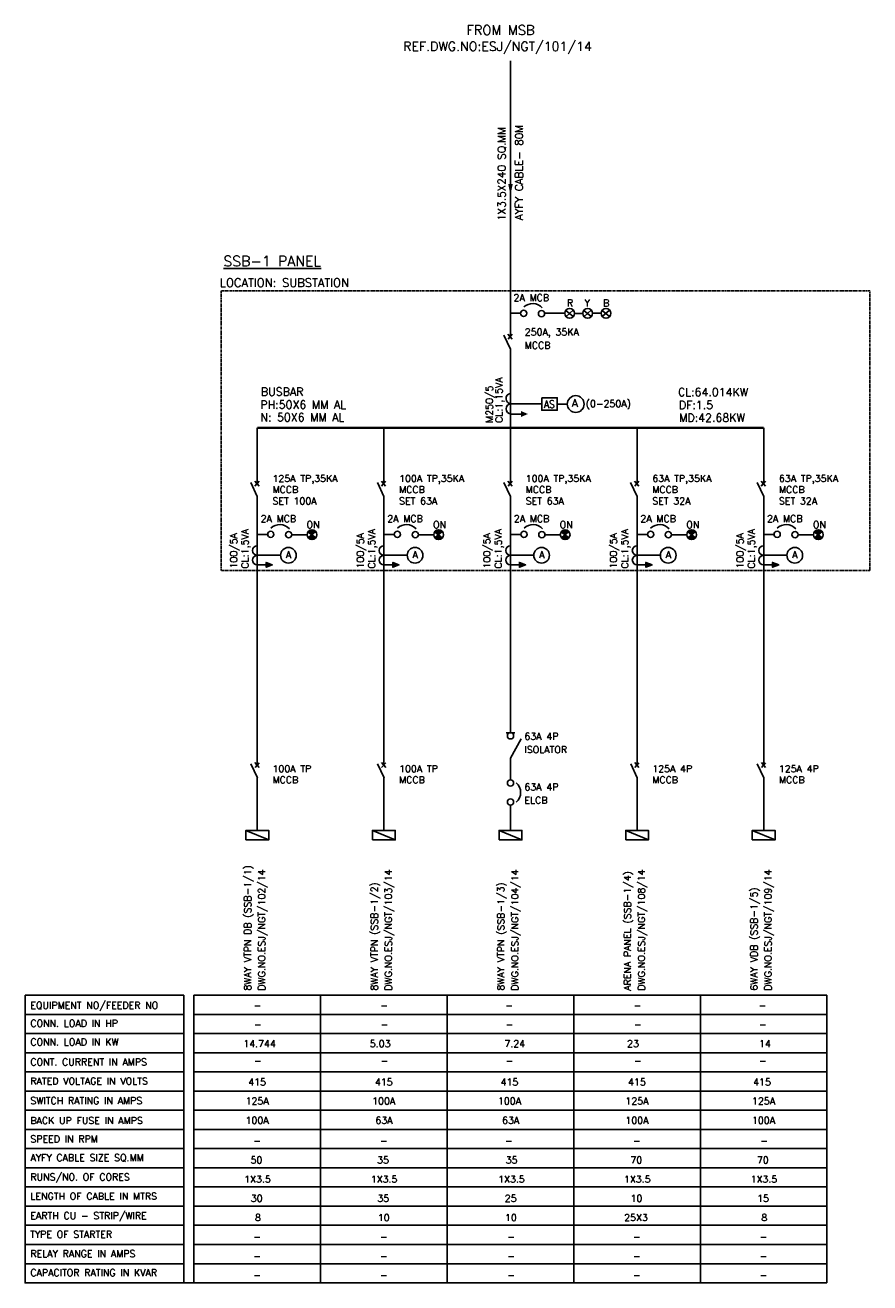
# Model space of a CAD drawing. Header units: millimetres. Extents: x 2477 to 2824, y 1052 to 1380.
# Tile 1 of 2: x 2477 to 2697, y 1052 to 1380. Entities that reach past the tile are written whole.
import ezdxf
from ezdxf.enums import TextEntityAlignment as Align

# ---------------------------------------------------------------- set-up
doc = ezdxf.new("R2010")
doc.units = ezdxf.units.MM
doc.linetypes.add('HIDDEN', pattern=[0.375, 0.25, -0.125])
doc.styles.add('ROMAND', font='romand', dxfattribs={"height": 0.6})
doc.styles.add('ROMANS', font='romans', dxfattribs={"height": 0.12})

# ---------------------------------------------------------------- blocks, each defined once
blk = doc.blocks.new('ARR')
blk.add_lwpolyline([(0, 0, 1.55, 0, 0), (1.79, 0, 1.55, 0, 0)], format="xyseb")

msp = doc.modelspace()

# ---------------------------------------------------------------- hatches: boundary and pattern name
h = msp.add_hatch(color=256)
h.paths.add_polyline_path([(2552.82, 1247.69, 0.495576), (2550.81, 1247.58), (2551.8, 1246.83)])
h.paths.add_polyline_path([(2551.8, 1246.83), (2550.89, 1246.05, 0.466805), (2552.83, 1246.05)])
h = msp.add_hatch(color=256)
h.paths.add_polyline_path([(2585.82, 1247.69, 0.495576), (2583.81, 1247.58), (2584.8, 1246.83)])
h.paths.add_polyline_path([(2584.8, 1246.83), (2583.89, 1246.05, 0.466805), (2585.83, 1246.05)])
h = msp.add_hatch(color=256)
h.paths.add_polyline_path([(2618.82, 1247.69, 0.495576), (2616.81, 1247.58), (2617.8, 1246.83)])
h.paths.add_polyline_path([(2617.8, 1246.83), (2616.89, 1246.05, 0.466805), (2618.83, 1246.05)])
h = msp.add_hatch(color=256)
h.paths.add_polyline_path([(2651.82, 1247.69, 0.495576), (2649.81, 1247.58), (2650.8, 1246.83)])
h.paths.add_polyline_path([(2650.8, 1246.83), (2649.89, 1246.05, 0.466805), (2651.83, 1246.05)])
h = msp.add_hatch(color=256)
h.paths.add_polyline_path([(2684.82, 1247.69, 0.495576), (2682.81, 1247.58), (2683.8, 1246.83)])
h.paths.add_polyline_path([(2683.8, 1246.83), (2682.89, 1246.05, 0.466805), (2684.83, 1246.05)])

# ---------------------------------------------------------------- linework, layer by layer
for p, q in [((2603.61, 1370.42), (2603.61, 1298.62)), ((2619.97, 1303.79), (2618.02, 1305.28)), ((2618.09, 1303.78), (2619.97, 1305.37)), ((2624.66, 1303.79), (2622.71, 1305.28)), ((2622.78, 1303.78), (2624.66, 1305.37)), ((2629.42, 1303.79), (2627.47, 1305.28)), ((2627.54, 1303.78), (2629.42, 1305.37)), ((2606.23, 1304.58), (2603.61, 1304.58)), ((2617.78, 1304.58), (2612.51, 1304.58)), ((2622.45, 1304.57), (2620.31, 1304.57)), ((2627.14, 1304.58), (2625, 1304.58)), ((2603.61, 1295.22), (2601.91, 1298.85)), ((2602.96, 1299.17), (2604.06, 1297.88)), ((2604.06, 1299.14), (2602.99, 1297.88)), ((2603.61, 1295.22), (2603.61, 1274.71)), ((2611.74, 1281.02), (2603.61, 1281.02)), ((2615.8, 1280.93), (2618.43, 1280.93)), ((2603.79, 1278.33), (2606.36, 1278.33)), ((2537.61, 1260.26), (2537.61, 1274.71)), ((2570.61, 1260.26), (2570.61, 1274.71)), ((2603.61, 1260.26), (2603.61, 1274.71)), ((2636.61, 1260.26), (2636.61, 1274.71)), ((2669.61, 1260.26), (2669.61, 1274.71)), ((2537.61, 1256.86), (2535.91, 1260.49)), ((2536.96, 1260.82), (2538.06, 1259.53)), ((2538.06, 1260.79), (2536.99, 1259.53)), ((2570.61, 1256.86), (2568.91, 1260.49)), ((2569.96, 1260.82), (2571.06, 1259.53)), ((2571.06, 1260.79), (2569.99, 1259.53)), ((2603.61, 1256.86), (2601.91, 1260.49)), ((2602.96, 1260.82), (2604.06, 1259.53)), ((2604.06, 1260.79), (2602.99, 1259.53)), ((2636.61, 1256.86), (2634.91, 1260.49)), ((2635.96, 1260.82), (2637.06, 1259.53)), ((2637.06, 1260.79), (2635.99, 1259.53)), ((2669.61, 1256.86), (2667.91, 1260.49)), ((2668.96, 1260.82), (2670.06, 1259.53)), ((2670.06, 1260.79), (2668.99, 1259.53)), ((2537.61, 1256.86), (2537.61, 1186.84)), ((2570.61, 1256.86), (2570.61, 1186.84)), ((2603.61, 1256.86), (2603.61, 1195.25)), ((2636.61, 1256.86), (2636.61, 1186.84)), ((2669.61, 1256.86), (2669.61, 1186.84)), ((2540.32, 1246.96), (2537.7, 1246.96)), ((2550.59, 1246.87), (2546.6, 1246.87)), ((2552.83, 1246.05), (2550.81, 1247.58)), ((2550.89, 1246.05), (2552.82, 1247.69)), ((2573.32, 1246.96), (2570.7, 1246.96)), ((2583.59, 1246.87), (2579.6, 1246.87)), ((2585.83, 1246.05), (2583.81, 1247.58)), ((2583.89, 1246.05), (2585.82, 1247.69)), ((2606.32, 1246.96), (2603.7, 1246.96)), ((2616.59, 1246.87), (2612.6, 1246.87)), ((2618.83, 1246.05), (2616.81, 1247.58)), ((2616.89, 1246.05), (2618.82, 1247.69)), ((2639.32, 1246.96), (2636.7, 1246.96)), ((2649.59, 1246.87), (2645.6, 1246.87)), ((2651.83, 1246.05), (2649.81, 1247.58)), ((2649.89, 1246.05), (2651.82, 1247.69)), ((2672.32, 1246.96), (2669.7, 1246.96)), ((2682.59, 1246.87), (2678.6, 1246.87)), ((2684.83, 1246.05), (2682.81, 1247.58)), ((2682.89, 1246.05), (2684.82, 1247.69)), ((2537.61, 1241.49), (2541.12, 1241.49)), ((2541.12, 1241.49), (2543.68, 1241.49)), ((2570.61, 1241.49), (2574.12, 1241.49)), ((2574.12, 1241.49), (2576.68, 1241.49)), ((2603.61, 1241.49), (2607.12, 1241.49)), ((2607.12, 1241.49), (2609.68, 1241.49)), ((2636.61, 1241.49), (2640.12, 1241.49)), ((2640.12, 1241.49), (2642.68, 1241.49)), ((2669.61, 1241.49), (2673.12, 1241.49)), ((2673.12, 1241.49), (2675.68, 1241.49)), ((2537.61, 1238.99), (2539.93, 1238.99)), ((2570.61, 1238.99), (2572.93, 1238.99)), ((2603.61, 1238.99), (2605.93, 1238.99)), ((2636.61, 1238.99), (2638.93, 1238.99)), ((2669.61, 1238.99), (2671.93, 1238.99)), ((2602.47, 1195.25), (2604.75, 1195.25)), ((2603.61, 1188.62), (2606.4, 1193.64)), ((2537.65, 1183.49), (2535.95, 1187.12)), ((2537, 1187.45), (2538.1, 1186.16)), ((2538.1, 1187.42), (2537.03, 1186.16)), ((2570.65, 1183.49), (2568.95, 1187.12)), ((2570, 1187.45), (2571.1, 1186.16)), ((2571.1, 1187.42), (2570.03, 1186.16)), ((2603.61, 1188.62), (2603.61, 1182.97)), ((2636.65, 1183.49), (2634.95, 1187.12)), ((2636, 1187.45), (2637.1, 1186.16)), ((2637.1, 1187.42), (2636.03, 1186.16)), ((2669.65, 1183.49), (2667.95, 1187.12)), ((2669, 1187.45), (2670.1, 1186.16)), ((2670.1, 1187.42), (2669.03, 1186.16)), ((2537.61, 1183.58), (2537.61, 1169.78)), ((2570.61, 1183.58), (2570.61, 1169.78)), ((2636.61, 1183.58), (2636.61, 1169.78)), ((2669.61, 1183.58), (2669.61, 1169.78)), ((2603.61, 1176.35), (2603.61, 1169.78)), ((2534.64, 1169.78), (2540.58, 1167.3)), ((2567.64, 1169.78), (2573.58, 1167.3)), ((2600.64, 1169.78), (2606.58, 1167.3)), ((2633.64, 1169.78), (2639.58, 1167.3)), ((2666.64, 1169.78), (2672.58, 1167.3)), ((2477.1, 1126.83), (2518.48, 1126.83)), ((2518.48, 1126.83), (2518.48, 1051.83)), ((2521.11, 1126.83), (2686.11, 1126.83)), ((2521.11, 1126.83), (2521.11, 1051.83)), ((2521.11, 1126.83), (2546.11, 1126.83)), ((2521.11, 1126.83), (2554.11, 1126.83)), ((2554.11, 1126.83), (2554.11, 1051.83)), ((2587.11, 1126.83), (2587.11, 1051.83)), ((2620.11, 1126.83), (2620.11, 1051.83)), ((2653.11, 1126.83), (2653.11, 1051.83)), ((2686.11, 1126.83), (2686.11, 1051.83)), ((2477.1, 1121.83), (2518.48, 1121.83)), ((2521.11, 1121.83), (2686.11, 1121.83)), ((2477.1, 1116.83), (2518.48, 1116.83)), ((2521.11, 1116.83), (2686.11, 1116.83)), ((2477.1, 1111.83), (2518.48, 1111.83)), ((2521.11, 1111.83), (2686.11, 1111.83)), ((2477.1, 1106.83), (2518.48, 1106.83)), ((2521.11, 1106.83), (2686.11, 1106.83)), ((2477.1, 1101.83), (2518.48, 1101.83)), ((2521.11, 1101.83), (2686.11, 1101.83)), ((2477.1, 1096.83), (2518.48, 1096.83)), ((2521.11, 1096.83), (2686.11, 1096.83)), ((2477.1, 1091.83), (2518.48, 1091.83)), ((2521.11, 1091.83), (2686.11, 1091.83)), ((2477.1, 1086.83), (2518.48, 1086.83)), ((2521.11, 1086.83), (2686.11, 1086.83)), ((2477.1, 1081.83), (2518.48, 1081.83)), ((2521.11, 1081.83), (2686.11, 1081.83)), ((2477.1, 1076.83), (2518.48, 1076.83)), ((2521.11, 1076.83), (2686.11, 1076.83)), ((2477.1, 1071.83), (2518.48, 1071.83)), ((2521.11, 1071.83), (2686.11, 1071.83)), ((2477.1, 1066.83), (2518.48, 1066.83)), ((2521.11, 1066.83), (2686.11, 1066.83)), ((2477.1, 1061.83), (2518.48, 1061.83)), ((2521.11, 1061.83), (2686.11, 1061.83)), ((2477.1, 1056.83), (2518.48, 1056.83)), ((2521.11, 1056.83), (2686.11, 1056.83))]:
    msp.add_line(p, q)
at = {"linetype": 'HIDDEN'}
for p, q in [((2528.18, 1310.44), (2528.18, 1237.51)), ((2697.28, 1310.44), (2528.18, 1310.44)), ((2697.28, 1237.51), (2697.28, 1310.44)), ((2697.28, 1237.51), (2528.18, 1237.51))]:
    msp.add_line(p, q, dxfattribs=at)
for points in [[(2603.61, 1335.39, 0, 1.16, 0), (2603.61, 1338.26, 1.16, 1.16, 0)], [(2539.78, 1239.13, 1.45, 0, 0), (2541.45, 1239.13, 0, 0, 0)], [(2539.78, 1239.1, 1.45, 0, 0), (2541.45, 1239.1, 0, 0, 0)], [(2539.98, 1239.07, 1.45, 0, 0), (2541.65, 1239.07, 1.45, 0, 0)], [(2572.78, 1239.13, 1.45, 0, 0), (2574.45, 1239.13, 0, 0, 0)], [(2572.78, 1239.1, 1.45, 0, 0), (2574.45, 1239.1, 0, 0, 0)], [(2572.98, 1239.07, 1.45, 0, 0), (2574.65, 1239.07, 1.45, 0, 0)], [(2605.78, 1239.13, 1.45, 0, 0), (2607.45, 1239.13, 0, 0, 0)], [(2605.78, 1239.1, 1.45, 0, 0), (2607.45, 1239.1, 0, 0, 0)], [(2605.98, 1239.07, 1.45, 0, 0), (2607.65, 1239.07, 1.45, 0, 0)], [(2638.78, 1239.13, 1.45, 0, 0), (2640.45, 1239.13, 0, 0, 0)], [(2638.78, 1239.1, 1.45, 0, 0), (2640.45, 1239.1, 0, 0, 0)], [(2638.98, 1239.07, 1.45, 0, 0), (2640.65, 1239.07, 1.45, 0, 0)], [(2671.78, 1239.13, 1.45, 0, 0), (2673.45, 1239.13, 0, 0, 0)], [(2671.78, 1239.1, 1.45, 0, 0), (2673.45, 1239.1, 0, 0, 0)], [(2671.98, 1239.07, 1.45, 0, 0), (2673.65, 1239.07, 1.45, 0, 0)]]:
    msp.add_lwpolyline(points, format="xyseb")
for points in [[(2611.74, 1282.57), (2611.74, 1279.29), (2615.8, 1279.29), (2615.8, 1282.57)], [(2539.93, 1239.58), (2539.93, 1238.4), (2541.53, 1238.99)], [(2572.93, 1239.58), (2572.93, 1238.4), (2574.53, 1238.99)], [(2605.93, 1239.58), (2605.93, 1238.4), (2607.53, 1238.99)], [(2638.93, 1239.58), (2638.93, 1238.4), (2640.53, 1238.99)], [(2671.93, 1239.58), (2671.93, 1238.4), (2673.53, 1238.99)], [(2534.64, 1167.3), (2540.58, 1167.3), (2540.58, 1169.78), (2534.64, 1169.78)], [(2567.64, 1167.3), (2573.58, 1167.3), (2573.58, 1169.78), (2567.64, 1169.78)], [(2600.64, 1167.3), (2606.58, 1167.3), (2606.58, 1169.78), (2600.64, 1169.78)], [(2633.64, 1167.3), (2639.58, 1167.3), (2639.58, 1169.78), (2633.64, 1169.78)], [(2666.64, 1167.3), (2672.58, 1167.3), (2672.58, 1169.78), (2666.64, 1169.78)]]:
    msp.add_lwpolyline(points, close=True)
at = {"lineweight": 70, "const_width": 0.613}
msp.add_lwpolyline([(2537.61, 1274.71), (2669.61, 1274.71)], dxfattribs=at)
msp.add_lwpolyline([(2477.1, 1126.83), (2477.1, 1051.83), (2686.11, 1051.83)])
for centre, radius in [((2607.04, 1304.58), 0.812), ((2611.7, 1304.49), 0.812), ((2619.04, 1304.58), 1.27), ((2623.73, 1304.58), 1.27), ((2628.49, 1304.58), 1.27), ((2620.61, 1280.93), 2.19), ((2541.13, 1246.96), 0.812), ((2545.78, 1246.87), 0.812), ((2551.86, 1246.87), 1.27), ((2574.13, 1246.96), 0.812), ((2578.78, 1246.87), 0.812), ((2584.86, 1246.87), 1.27), ((2607.13, 1246.96), 0.812), ((2611.78, 1246.87), 0.812), ((2617.86, 1246.87), 1.27), ((2640.13, 1246.96), 0.812), ((2644.78, 1246.87), 0.812), ((2650.86, 1246.87), 1.27), ((2673.13, 1246.96), 0.812), ((2677.78, 1246.87), 0.812), ((2683.86, 1246.87), 1.27), ((2545.72, 1241.49), 2.04), ((2578.72, 1241.49), 2.04), ((2611.72, 1241.49), 2.04), ((2644.72, 1241.49), 2.04), ((2677.72, 1241.49), 2.04), ((2603.61, 1194.43), 0.812), ((2603.61, 1182.16), 0.812), ((2603.61, 1177.16), 0.812)]:
    msp.add_circle(centre, radius)
for centre, radius, start, end in [((2609.36, 1303.69), 3.43, 42.2145, 132.3226), ((2603.79, 1282.36), 1.35, 97.8036, 270), ((2603.79, 1279.67), 1.35, 90, 270), ((2543.45, 1246.07), 3.43, 42.2145, 132.3226), ((2576.45, 1246.07), 3.43, 42.2145, 132.3226), ((2609.45, 1246.07), 3.43, 42.2145, 132.3226), ((2642.45, 1246.07), 3.43, 42.2145, 132.3226), ((2675.45, 1246.07), 3.43, 42.2145, 132.3226), ((2537.61, 1242.75), 1.25, 90, 270), ((2570.61, 1242.75), 1.25, 90, 270), ((2603.61, 1242.75), 1.25, 90, 270), ((2636.61, 1242.75), 1.25, 90, 270), ((2669.61, 1242.75), 1.25, 90, 270), ((2537.61, 1240.24), 1.25, 90, 270), ((2570.61, 1240.24), 1.25, 90, 270), ((2603.61, 1240.24), 1.25, 90, 270), ((2636.61, 1240.24), 1.25, 90, 270), ((2669.61, 1240.24), 1.25, 90, 270), ((2602.99, 1179.66), 3.27, 310.1774, 49.8226)]:
    msp.add_arc(centre, radius, start, end)
for points in [[(2541.53, 1238.99), (2539.93, 1238.4), (2539.93, 1239.58)], [(2574.53, 1238.99), (2572.93, 1238.4), (2572.93, 1239.58)], [(2607.53, 1238.99), (2605.93, 1238.4), (2605.93, 1239.58)], [(2640.53, 1238.99), (2638.93, 1238.4), (2638.93, 1239.58)], [(2673.53, 1238.99), (2671.93, 1238.4), (2671.93, 1239.58)]]:
    msp.add_solid(points)

# ---------------------------------------------------------------- block references
msp.add_blockref('ARR', (2606.36, 1278.33))

# ---------------------------------------------------------------- texts
for s, height, style, p in [('FROM MSB', 2.5, 'ROMANS', (2592.11, 1377.16)), ('REF.DWG.NO:ESJ/NGT/101/14', 2.4, 'ROMANS', (2575.65, 1372.97)), ('%%uSSB-1 PANEL', 2.7, 'ROMAND', (2528.76, 1316.84)), ('LOCATION: SUBSTATION', 2.2, 'ROMANS', (2527.83, 1311.47)), ('2A MCB', 1.8, 'ROMANS', (2604.4, 1307.75)), ('R', 1.8, 'ROMANS', (2618.33, 1306.36)), ('Y', 1.8, 'ROMANS', (2622.92, 1306.36)), ('B', 1.8, 'ROMANS', (2627.75, 1306.36)), ('250A, 35KA', 1.8, 'ROMANS', (2607.32, 1298.81)), ('MCCB', 1.8, 'ROMANS', (2607.32, 1295.36)), ('A', 2, 'ROMAND', (2619.61, 1280.16)), ('(0-250A)', 1.8, 'ROMANS', (2623.24, 1280.15)), ('125A TP,35KA', 1.8, 'ROMANS', (2541.57, 1260.62)), ('100A TP,35KA', 1.8, 'ROMANS', (2574.57, 1260.62)), ('100A TP,35KA', 1.8, 'ROMANS', (2607.57, 1260.62)), ('63A TP,35KA', 1.8, 'ROMANS', (2640.57, 1260.62)), ('63A TP,35KA', 1.8, 'ROMANS', (2673.57, 1260.62)), ('MCCB', 1.8, 'ROMANS', (2541.57, 1257.74)), ('MCCB', 1.8, 'ROMANS', (2574.57, 1257.74)), ('MCCB', 1.8, 'ROMANS', (2607.57, 1257.74)), ('MCCB', 1.8, 'ROMANS', (2640.57, 1257.74)), ('MCCB', 1.8, 'ROMANS', (2673.57, 1257.74)), ('SET 100A', 1.8, 'ROMANS', (2541.57, 1254.76)), ('SET 63A', 1.8, 'ROMANS', (2574.57, 1254.76)), ('SET 63A', 1.8, 'ROMANS', (2607.57, 1254.76)), ('SET 32A', 1.8, 'ROMANS', (2640.57, 1254.76)), ('SET 32A', 1.8, 'ROMANS', (2673.57, 1254.76)), ('2A MCB', 1.8, 'ROMANS', (2538.48, 1250.13)), ('ON', 1.8, 'ROMANS', (2550.44, 1248.57)), ('2A MCB', 1.8, 'ROMANS', (2571.48, 1250.13)), ('ON', 1.8, 'ROMANS', (2583.44, 1248.57)), ('2A MCB', 1.8, 'ROMANS', (2604.48, 1250.13)), ('ON', 1.8, 'ROMANS', (2616.44, 1248.57)), ('2A MCB', 1.8, 'ROMANS', (2637.48, 1250.13)), ('ON', 1.8, 'ROMANS', (2649.44, 1248.57)), ('2A MCB', 1.8, 'ROMANS', (2670.48, 1250.13)), ('ON', 1.8, 'ROMANS', (2682.44, 1248.57)), ('63A 4P', 1.8, 'ROMANS', (2607.25, 1193.39)), ('ISOLATOR', 1.8, 'ROMANS', (2607.25, 1189.96)), ('100A TP', 1.8, 'ROMANS', (2541.57, 1184.94)), ('MCCB', 1.8, 'ROMANS', (2541.57, 1182.06)), ('100A TP', 1.8, 'ROMANS', (2574.57, 1184.94)), ('MCCB', 1.8, 'ROMANS', (2574.57, 1182.06)), ('125A 4P', 1.8, 'ROMANS', (2640.57, 1184.94)), ('MCCB', 1.8, 'ROMANS', (2640.57, 1182.06)), ('125A 4P', 1.8, 'ROMANS', (2673.57, 1184.94)), ('MCCB', 1.8, 'ROMANS', (2673.57, 1182.06)), ('63A 4P', 1.8, 'ROMANS', (2607.25, 1180.18)), ('ELCB', 1.8, 'ROMANS', (2607.25, 1176.76))]:
    msp.add_text(s, height=height, dxfattribs=dict(style=style)).set_placement(p)
at = {"style": 'ROMANS'}
for s, height, p in [('1X3.5X240 SQ.MM', 2, (2602.31, 1328.67)), ('AYFY CABLE- 80M', 2, (2606.86, 1328.86)), ('CL:1,15VA', 1.8, (2601.52, 1276.02)), ('M250/5', 1.8, (2599, 1276.02)), ('100/5A', 1.8, (2532.35, 1238.05)), ('CL:1,5VA', 1.8, (2535.31, 1238.05)), ('100/5A', 1.8, (2565.35, 1238.05)), ('CL:1,5VA', 1.8, (2568.31, 1238.05)), ('100/5A', 1.8, (2598.35, 1238.05)), ('CL:1,5VA', 1.8, (2601.31, 1238.05)), ('100/5A', 1.8, (2631.35, 1238.05)), ('CL:1,5VA', 1.8, (2634.31, 1238.05)), ('100/5A', 1.8, (2664.35, 1238.05)), ('CL:1,5VA', 1.8, (2667.31, 1238.05))]:
    msp.add_text(s, height=height, rotation=90, dxfattribs=at).set_placement(p)
for s, p in [('BUSBAR', (2538.56, 1282.47)), ('CL:64.014KW', (2647.27, 1282.37)), ('PH:50X6 MM AL', (2538.42, 1279.09)), ('DF:1.5', (2647.52, 1279)), ('N: 50X6 MM AL', (2538.42, 1275.79)), ('MD:42.68KW', (2647.58, 1275.69))]:
    msp.add_text(s, height=2.1, dxfattribs=at).set_placement(p, align=Align.BOTTOM_LEFT)
at = {"style": 'ROMANS', "width": 0.852187}
msp.add_text('AS', height=1.987, dxfattribs=at).set_placement((2612.34, 1279.89), (2615.16, 1279.89), align=Align.FIT)
at = {"style": 'ROMAND'}
for p in [(2545.76, 1240.76), (2578.76, 1240.76), (2611.76, 1240.76), (2644.76, 1240.76), (2677.76, 1240.76)]:
    msp.add_text('A', height=1.8, dxfattribs=at).set_placement(p, align=Align.CENTER)
at = {"style": 'ROMANS'}
for s, p in [('8WAY VTPN DB (SSB-1/1)', (2534.2, 1128.01)), ('DWG.NO.ESJ/NGT/102/14', (2537.85, 1128.01)), ('DWG.NO.ESJ/NGT/103/14', (2570.85, 1128.01)), ('DWG.NO.ESJ/NGT/104/14', (2603.85, 1128.01)), ('ARENA PANEL (SSB-1/4)', (2633.2, 1128.01)), ('DWG.NO.ESJ/NGT/108/14', (2636.85, 1128.01)), ('DWG.NO.ESJ/NGT/109/14', (2669.85, 1128.01)), ('8WAY VTPN (SSB-1/2)', (2567.2, 1128.01)), ('8WAY VTPN (SSB-1/3)', (2600.2, 1128.01)), ('6WAY VDB (SSB-1/5)', (2666.2, 1128.01))]:
    msp.add_text(s, height=1.8, rotation=90, dxfattribs=at).set_placement(p, align=Align.TOP_LEFT)
for s, p in [('EQUIPMENT NO/FEEDER NO', (2478.46, 1125.1)), ('-', (2536.69, 1125.11)), ('-', (2569.69, 1125.11)), ('-', (2602.3, 1125.11)), ('-', (2635.69, 1125.11)), ('-', (2668.28, 1125.11)), ('CONN. LOAD IN HP', (2478.46, 1120.37)), ('-', (2536.77, 1120.11)), ('-', (2569.77, 1120.11)), ('-', (2602.38, 1120.11)), ('-', (2635.77, 1120.11)), ('-', (2668.37, 1120.11)), ('CONN. LOAD IN KW', (2478.46, 1115.49)), ('14.744', (2533.95, 1115.11)), ('5.03', (2566.95, 1115.11)), ('7.24', (2602.01, 1115.11)), ('23', (2634, 1115.11)), ('14', (2668.37, 1115.11)), ('CONT. CURRENT IN AMPS', (2478.46, 1110.3)), ('-', (2536.77, 1110.62)), ('-', (2569.77, 1110.62)), ('-', (2602.38, 1110.62)), ('-', (2635.77, 1110.62)), ('-', (2668.37, 1110.62)), ('RATED VOLTAGE IN VOLTS', (2478.46, 1105.32)), ('415', (2535.26, 1105.11)), ('415', (2568.26, 1105.11)), ('415', (2601.03, 1105.11)), ('415', (2634.26, 1105.11)), ('415', (2666.86, 1105.11)), ('SWITCH RATING IN AMPS', (2478.46, 1100.24)), ('125A', (2534.56, 1100.11)), ('100A', (2567.56, 1100.11)), ('100A', (2600.34, 1100.11)), ('125A', (2633.56, 1100.11)), ('125A', (2666.56, 1100.11)), ('BACK UP FUSE IN AMPS', (2478.46, 1095.05)), ('100A', (2534.55, 1095.11)), ('63A', (2568.41, 1095.11)), ('63A', (2601.41, 1095.11)), ('100A', (2633.55, 1095.11)), ('100A', (2666.55, 1095.11)), ('SPEED IN RPM', (2478.46, 1090.25)), ('-', (2536.57, 1089.76)), ('-', (2569.57, 1089.76)), ('-', (2602.18, 1089.76)), ('-', (2635.57, 1089.76)), ('-', (2668.7, 1089.76)), ('AYFY CABLE SIZE SQ.MM ', (2478.46, 1085.34)), ('50', (2535.85, 1084.76)), ('35', (2568.85, 1084.76)), ('35', (2602.35, 1084.76)), ('70', (2634.85, 1084.76)), ('70', (2667.85, 1084.76)), ('RUNS/NO. OF CORES', (2478.46, 1080.32)), ('1X3.5', (2534.19, 1079.76)), ('1X3.5', (2567.19, 1079.76)), ('1X3.5', (2600.39, 1079.76)), ('1X3.5', (2633.19, 1079.76)), ('1X3.5', (2666.19, 1079.76)), ('LENGTH OF CABLE IN MTRS', (2478.46, 1075.33)), ('30', (2535.9, 1074.76)), ('35', (2568.9, 1074.76)), ('25', (2602.11, 1074.76)), ('10', (2634.9, 1074.76)), ('15', (2667.9, 1074.76)), ('EARTH CU - STRIP/WIRE', (2478.46, 1070.23)), ('8', (2537, 1069.76)), ('10', (2569.03, 1069.76)), ('10', (2602.18, 1069.76)), ('25X3', (2633.24, 1069.76)), ('8', (2669, 1069.76)), ('TYPE OF STARTER', (2478.38, 1065.36)), ('-', (2536.57, 1064.76)), ('-', (2569.57, 1064.76)), ('-', (2602.77, 1064.76)), ('-', (2635.57, 1064.76)), ('-', (2668.57, 1064.76)), ('RELAY RANGE IN AMPS', (2478.46, 1060.31)), ('-', (2536.57, 1059.76)), ('-', (2569.57, 1059.76)), ('-', (2602.77, 1059.76)), ('-', (2635.57, 1059.76)), ('-', (2668.57, 1059.76)), ('CAPACITOR RATING IN KVAR', (2478.46, 1055.38)), ('-', (2536.57, 1054.76)), ('-', (2569.57, 1054.76)), ('-', (2602.77, 1054.76)), ('-', (2635.57, 1054.76)), ('-', (2668.57, 1054.76))]:
    msp.add_text(s, height=1.8, dxfattribs=at).set_placement(p, align=Align.TOP_LEFT)

doc.saveas('drawing.dxf')
